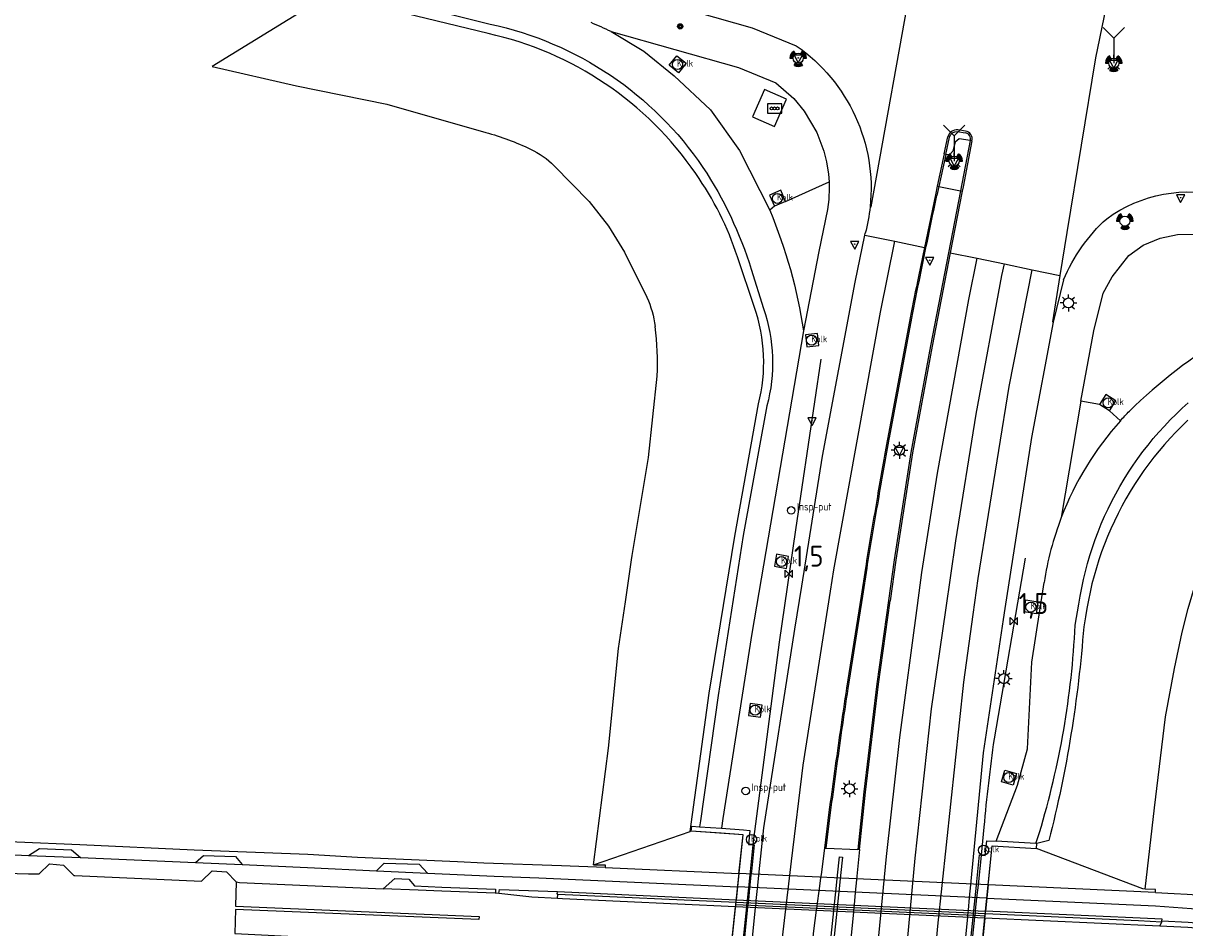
# Model space of a CAD drawing. Extents: x 165936 to 168762, y 445225 to 450407.
# Tile 60 of 68: x 168169 to 168308, y 449595 to 449703. Entities that reach past the tile are written whole.
import ezdxf

# ---------------------------------------------------------------- set-up
doc = ezdxf.new("R2010")
doc.units = 0
doc.header["$LTSCALE"] = 4
doc.layers.get('0').update_dxf_attribs({"linetype": 'CONTINUOUS'})
for name, color, linetype in [('G_BTD', 3, 'CONTINUOUS'), ('G_OTD', 32, 'CONTINUOUS'), ('G_OWG', 6, 'CONTINUOUS'), ('G_WGD', 7, 'CONTINUOUS'), ('G_WGDM1', 11, 'ByLayer'), ('G_WGI', 1, 'CONTINUOUS'), ('LSHD', 3, 'CONTINUOUS'), ('LWGI', 7, 'CONTINUOUS'), ('PPALHM', 10, 'CONTINUOUS'), ('PVGO', 102, 'CONTINUOUS')]:
    doc.layers.add(name, color=color, linetype=linetype)
for name, color, linetype, true_color in [('PBRD', 7, 'CONTINUOUS', 0xbd2877), ('PKST', 7, 'CONTINUOUS', 0xbd2877), ('PPAL', 7, 'CONTINUOUS', 0xbd2877), ('PPUT', 7, 'CONTINUOUS', 0xbd2877)]:
    doc.layers.add(name, color=color, linetype=linetype, true_color=true_color)
doc.styles.add('ISO', font='ISO')

# ---------------------------------------------------------------- blocks, each defined once
blk = doc.blocks.new('verkeersbord-pl')
at = {"linetype": 'Continuous'}
blk.add_circle((0, 0), 0.03, dxfattribs=at)
blk = doc.blocks.new('verkeersbord')
at = {"color": 0}
for p, q in [((0.5, 0.32), (-0.5, 0.32)), ((-0.5, 0.32), (0, -0.6)), ((0, -0.6), (0.5, 0.32))]:
    blk.add_line(p, q, dxfattribs=at)
blk = doc.blocks.new('lichtmast')
at = {"color": 0}
for p, q in [((-0.6, 0), (-1, 0)), ((-0.71, 0.71), (-0.42, 0.42)), ((0, 0.6), (0, 1)), ((0.42, 0.42), (0.71, 0.71)), ((0.6, 0), (1, 0)), ((-0.42, -0.42), (-0.71, -0.71)), ((0, -0.6), (0, -1)), ((0.42, -0.42), (0.71, -0.71))]:
    blk.add_line(p, q, dxfattribs=at)
blk.add_circle((0, 0), 0.6, dxfattribs=at)
blk = doc.blocks.new('kolk')
at = {"color": 0}
blk.add_circle((0, 0), 0.6, dxfattribs=at)
at = {"color": 0, "linetype": 'Continuous', "style": 'ISO'}
blk.add_attdef('KOLK', (-0.04, -0.26), '', height=0.8, dxfattribs=at)
blk = doc.blocks.new('wegwijzer')
at = {"color": 0}
for q in [(-0.424, 1.424), (0.424, 1.424), (0, 0)]:
    blk.add_line((0, 1), q, dxfattribs=at)
blk = doc.blocks.new('verkeerslicht')
at = {"color": 0, "linetype": 'Continuous'}
for p, q in [((-1, 0), (-0.6, 0)), ((-0.3, 0.52), (-0.5, 0.86)), ((0.3, 0.52), (0.5, 0.86)), ((0.6, 0), (1, 0)), ((-0.3, -0.52), (-0.5, -0.86)), ((0.3, -0.52), (0.5, -0.86))]:
    blk.add_line(p, q, dxfattribs=at)
at = {"color": 0}
blk.add_circle((0, 0), 0.6, dxfattribs=at)
at = {"color": 0, "linetype": 'Continuous'}
for radius, start, end in [(0.996, 119.9985, 179.9935), (0.897, 119.9989, 179.9928), (0.797, 119.9994, 179.9919), (0.697, 120, 179.9907), (0.697, 0.0093, 60), (0.797, 0.0081, 60.0006), (0.897, 0.0072, 60.0011), (0.996, 0.0065, 60.0015), (0.996, 240.0015, 299.9985), (0.897, 240.0011, 299.9989), (0.797, 240.0006, 299.9994), (0.697, 240, 300)]:
    blk.add_arc((0, 0), radius, start, end, dxfattribs=at)
blk = doc.blocks.new('kilometerpaal')
at = {"color": 0}
for p, q in [((-0.44, 0.44), (0.44, -0.44)), ((-0.44, -0.44), (-0.44, 0.44)), ((0.44, 0.44), (-0.44, -0.44)), ((0.44, -0.44), (0.44, 0.44))]:
    blk.add_line(p, q, dxfattribs=at)
at = {"color": 0, "style": 'ISO'}
blk.add_attdef('KILOMETERPAAL', (0.59, 0.87), '', height=2.5, dxfattribs=at)
blk = doc.blocks.new('klok')
at = {"color": 0}
blk.add_circle((0, 0), 0.45, dxfattribs=at)
at = {"style": 'ISO'}
blk.add_attdef('KLOK', (0.7, 0), '', height=0.9, dxfattribs=at)
blk = doc.blocks.new('boom')
at = {"color": 0}
for radius in [0.315, 0.225, 0.135]:
    blk.add_circle((0, 0), radius, dxfattribs=at)
blk = doc.blocks.new('schk-vri')
at = {"color": 0}
for p, q in [((0.86, 0.56), (-0.86, 0.56)), ((-0.86, 0.56), (-0.86, -0.56)), ((0.86, -0.56), (0.86, 0.56)), ((-0.86, -0.56), (0.86, -0.56))]:
    blk.add_line(p, q, dxfattribs=at)
for centre in [(-0.36, 0), (0, 0), (0.36, 0)]:
    blk.add_circle(centre, 0.18, dxfattribs=at)

msp = doc.modelspace()

# ---------------------------------------------------------------- linework, layer by layer
at = {"layer": 'G_BTD', "linetype": 'Continuous', "transparency": 33554687}
for points in [[(168205.282, 449705.962), (168191.644, 449697.554), (168201.746, 449695.245), (168212.537, 449693.05), (168224.362, 449689.676)], [(168214.822, 449705.111), (168224.895, 449702.634)], [(168224.647, 449701.497), (168214.793, 449703.89)], [(168239.344, 449701.728), (168243.276, 449699.39), (168246.88, 449696.451), (168251.238, 449692.364), (168254.708, 449687.513), (168258.315, 449680.357)], [(168239.344, 449701.728), (168254.59, 449697.444), (168259.061, 449695.623), (168261.191, 449693.719), (168262.429, 449692.216), (168263.937, 449689.664), (168264.79, 449687.424), (168265.111, 449686.146), (168265.342, 449684.687), (168265.418, 449683.758)], [(168232.568, 449685.694), (168236.719, 449681.406), (168239.042, 449678.473), (168240.955, 449675.364), (168243.629, 449669.963)], [(168260.221, 449681.423), (168265.418, 449683.758)], [(168265.418, 449683.758), (168265.438, 449683.079), (168265.387, 449681.665), (168265.244, 449680.469), (168264.201, 449675.451), (168262.358, 449665.928)], [(168258.894, 449680.839), (168258.315, 449680.357)], [(168256.52, 449668.731), (168254.459, 449674.789)], [(168256.108, 449673.306), (168257.569, 449668.614)], [(168262.358, 449665.928), (168256.183, 449629.739), (168252.716, 449607.615), (168252.573, 449606.452)], [(168237.271, 449602.078), (168239.025, 449616.03), (168240.251, 449627.969), (168241.062, 449633.519), (168241.796, 449638.547), (168241.872, 449639.068), (168243.823, 449650.786), (168244.862, 449660.537)], [(168254.142, 449641.4), (168256.987, 449657.215)], [(168257.988, 449656.96), (168255.161, 449641.477)], [(168251.072, 449622.605), (168254.142, 449641.4)], [(168255.161, 449641.477), (168252.166, 449622.347)], [(168248.824, 449606.078), (168251.072, 449622.605)], [(168252.166, 449622.347), (168250.032, 449607.329)], [(168250.032, 449607.329), (168249.941, 449606.642)], [(168248.929, 449606.114), (168249.025, 449606.708), (168249.941, 449606.642)], [(168249.941, 449606.642), (168252.573, 449606.452)], [(168252.573, 449606.452), (168255.188, 449606.263), (168255.953, 449606.177), (168255.787, 449604.518), (168256.34, 449604.489), (168256.453, 449604.483), (168256.122, 449601.289), (168256.078, 449600.866), (168255.917, 449599.313), (168255.765, 449597.853), (168255.732, 449597.531), (168255.702, 449597.238), (168255.681, 449597.044), (168255.054, 449590.997)], [(168290.211, 449604.049), (168290.244, 449604.648)]]:
    msp.add_lwpolyline(points, dxfattribs=at)
for points in [[(168224.895, 449702.634, -0.1927284), (168250.341, 449685.492)], [(168239.344, 449701.728, 0.0205373), (168236.958, 449702.799)], [(168249.475, 449684.742, 0.1914459), (168224.647, 449701.497)], [(168224.362, 449689.676, -0.0472004), (168229.725, 449687.671)], [(168229.725, 449687.671, -0.0784263), (168232.568, 449685.694)], [(168250.341, 449685.492, -0.070206), (168256.108, 449673.306)], [(168254.459, 449674.789, 0.0749297), (168249.475, 449684.742)], [(168258.315, 449680.357, -0.063159), (168262.358, 449665.928)], [(168243.629, 449669.963, -0.0740167), (168244.626, 449666.463)], [(168256.987, 449657.215, 0.1445831), (168256.52, 449668.731)], [(168257.569, 449668.614, -0.1475036), (168257.988, 449656.96)], [(168244.862, 449660.537, 0.0452199), (168244.626, 449666.463)]]:
    msp.add_lwpolyline(points, format="xyb", dxfattribs=at)
at = {"layer": 'G_OTD', "linetype": 'Continuous', "transparency": 33554687}
for points in [[(168246.288, 449697.714), (168247.197, 449698.844), (168248.327, 449697.936), (168247.419, 449696.806), (168246.288, 449697.714)], [(168258.898, 449690.369), (168260.342, 449693.648), (168257.704, 449694.814), (168256.26, 449691.535), (168258.898, 449690.369)], [(168260.221, 449681.423), (168259.637, 449682.751), (168258.31, 449682.167), (168258.894, 449680.839)], [(168260.221, 449681.423), (168258.894, 449680.839)], [(168262.599, 449665.47), (168262.763, 449664.029), (168264.204, 449664.194), (168264.039, 449665.634), (168262.599, 449665.47)], [(168303.211, 449599.191), (168304.316, 449608.916), (168305.623, 449619.772), (168306.713, 449625.55), (168307.623, 449629.915), (168308.35, 449632.723), (168309.53, 449636.752), (168309.777, 449637.546), (168310.759, 449640.068), (168312.302, 449643.095), (168313.782, 449645.367), (168315.457, 449647.449), (168315.524, 449647.489)], [(168258.892, 449637.796), (168260.319, 449637.54), (168260.574, 449638.968), (168259.147, 449639.223), (168258.892, 449637.796)], [(168255.994, 449621.394), (168255.785, 449619.959), (168257.22, 449619.75), (168257.429, 449621.185), (168255.994, 449621.394)]]:
    msp.add_lwpolyline(points, dxfattribs=at)
at = {"layer": 'G_OWG', "linetype": 'Continuous', "transparency": 33554687}
for points in [[(168282.291, 449688.688), (168280.971, 449688.924), (168280.479, 449688.51), (168280.229, 449687.434), (168279.811, 449687.005), (168279.386, 449687.043)], [(168282.492, 449688.677), (168282.291, 449688.688)], [(168279.386, 449687.043), (168279.194, 449687.097)], [(168278.344, 449683.232), (168278.546, 449683.192)], [(168278.546, 449683.192), (168281.132, 449682.679)], [(168281.132, 449682.679), (168281.328, 449682.64)], [(168295.503, 449657.539), (168297.08, 449665.93), (168298.206, 449670.436), (168299.255, 449672.412), (168301.252, 449674.96), (168302.977, 449676.203), (168305.016, 449677.043), (168307.074, 449677.475), (168309.352, 449677.519), (168314.073, 449676.511), (168335.693, 449669.962)], [(168295.503, 449657.539), (168293.182, 449643.631)], [(168297.751, 449657.116), (168295.503, 449657.539)], [(168298.953, 449656.363), (168299.706, 449657.565), (168298.504, 449658.318), (168297.751, 449657.116)], [(168307.624, 449656.682), (168308.365, 449657.353)], [(168298.953, 449656.363), (168297.751, 449657.116)], [(168300.251, 449655.2), (168298.953, 449656.363)], [(168306.193, 449655.285), (168306.899, 449655.992)], [(168306.899, 449655.992), (168307.624, 449656.682)], [(168304.833, 449653.818), (168305.504, 449654.56)], [(168305.504, 449654.56), (168306.193, 449655.285)], [(168307.592, 449654.552), (168306.889, 449653.841)], [(168308.313, 449655.245), (168307.592, 449654.552)], [(168303.549, 449652.285), (168304.182, 449653.06)], [(168304.182, 449653.06), (168304.833, 449653.818)], [(168306.204, 449653.112), (168305.537, 449652.367)], [(168306.889, 449653.841), (168306.204, 449653.112)], [(168302.936, 449651.495), (168303.549, 449652.285)], [(168305.537, 449652.367), (168304.889, 449651.605)], [(168301.77, 449649.871), (168302.343, 449650.69)], [(168302.343, 449650.69), (168302.936, 449651.495)], [(168304.26, 449650.828), (168303.651, 449650.035)], [(168304.889, 449651.605), (168304.26, 449650.828)], [(168300.687, 449648.19), (168301.218, 449649.037)], [(168301.218, 449649.037), (168301.77, 449649.871)], [(168303.062, 449649.227), (168302.494, 449648.404)], [(168303.651, 449650.035), (168303.062, 449649.227)], [(168300.177, 449647.329), (168300.687, 449648.19)], [(168301.946, 449647.568), (168301.419, 449646.718)], [(168302.494, 449648.404), (168301.946, 449647.568)], [(168299.223, 449645.572), (168299.689, 449646.457)], [(168299.689, 449646.457), (168300.177, 449647.329)], [(168301.419, 449646.718), (168300.913, 449645.855)], [(168298.779, 449644.676), (168299.223, 449645.572)], [(168300.43, 449644.98), (168299.968, 449644.093)], [(168300.913, 449645.855), (168300.43, 449644.98)], [(168297.959, 449642.852), (168298.358, 449643.769)], [(168298.358, 449643.769), (168298.779, 449644.676)], [(168299.968, 449644.093), (168299.529, 449643.194)], [(168297.231, 449640.989), (168297.584, 449641.925)], [(168297.584, 449641.925), (168297.959, 449642.852)], [(168299.112, 449642.286), (168298.718, 449641.366)], [(168299.529, 449643.194), (168299.112, 449642.286)], [(168296.903, 449640.045), (168297.231, 449640.989)], [(168298.718, 449641.366), (168298.347, 449640.438)], [(168296.598, 449639.092), (168296.903, 449640.045)], [(168298, 449639.5), (168297.676, 449638.554)], [(168298.347, 449640.438), (168298, 449639.5)], [(168296.06, 449637.166), (168296.317, 449638.133)], [(168296.317, 449638.133), (168296.598, 449639.092)], [(168297.676, 449638.554), (168297.375, 449637.6)], [(168295.827, 449636.194), (168296.06, 449637.166)], [(168297.099, 449636.639), (168296.847, 449635.671)], [(168297.375, 449637.6), (168297.099, 449636.639)], [(168285.406, 449604.912), (168287.943, 449611.624), (168289.153, 449615.951), (168289.672, 449626.328), (168291.116, 449635.845)], [(168295.435, 449634.233), (168295.619, 449635.216)], [(168295.619, 449635.216), (168295.827, 449636.194)], [(168296.847, 449635.671), (168296.619, 449634.698)], [(168290.383, 449633.553), (168290.169, 449632.119), (168288.735, 449632.333), (168288.949, 449633.767), (168290.383, 449633.553)], [(168295.276, 449633.246), (168295.435, 449634.233)], [(168296.416, 449633.719), (168296.237, 449632.735)], [(168296.619, 449634.698), (168296.416, 449633.719)], [(168294.838, 449630.729), (168295.276, 449633.246)], [(168296.237, 449632.735), (168296.082, 449631.747)], [(168296.082, 449631.747), (168295.865, 449630.566)], [(168287.836, 449613.011), (168287.427, 449611.62), (168286.036, 449612.029), (168286.445, 449613.42), (168287.836, 449613.011)], [(168237.271, 449602.078), (168248.824, 449606.078)], [(168248.929, 449606.114), (168248.824, 449606.078)], [(168254.646, 449601.03), (168254.68, 449601.354), (168255.126, 449605.666), (168252.5, 449605.856), (168248.929, 449606.114)], [(168290.122, 449604.655), (168290.571, 449605.971)], [(168283.175, 449581.802), (168281.89, 449581.903), (168282.015, 449583.514), (168281.505, 449583.522), (168281.383, 449583.524), (168281.681, 449586.424), (168281.725, 449586.851), (168281.939, 449588.929), (168281.973, 449589.266), (168282.004, 449589.564), (168282.025, 449589.773), (168282.647, 449595.819), (168282.667, 449596.016), (168282.698, 449596.315), (168282.731, 449596.636), (168282.885, 449598.137), (168283.043, 449599.67), (168283.085, 449600.088), (168283.412, 449603.265), (168283.605, 449603.246), (168284.068, 449603.201), (168284.264, 449604.974), (168285.406, 449604.912)], [(168290.122, 449604.655), (168285.406, 449604.912)], [(168290.244, 449604.648), (168290.122, 449604.655)], [(168291.703, 449604.985), (168290.244, 449604.648)], [(168264.883, 449604.091), (168265.083, 449604.083)], [(168265.083, 449604.083), (168268.858, 449603.922)], [(168265.339, 449590.53), (168265.975, 449596.577), (168265.996, 449596.771), (168266.027, 449597.067), (168266.061, 449597.388), (168266.216, 449598.864), (168266.379, 449600.409), (168266.423, 449600.83), (168266.655, 449603.032)], [(168266.655, 449603.032), (168267.026, 449603.02), (168266.795, 449600.814), (168266.751, 449600.392), (168266.589, 449598.848), (168266.435, 449597.371), (168266.401, 449597.05), (168266.37, 449596.754), (168266.35, 449596.56), (168265.717, 449590.513)], [(168269.058, 449603.914), (168268.858, 449603.922)], [(168284.453, 449599.689), (168284.487, 449600.025), (168284.925, 449604.337), (168290.211, 449604.049)], [(168303.211, 449599.191), (168302.939, 449599.203), (168290.211, 449604.049)], [(168237.271, 449602.078), (168238.627, 449602.069), (168238.63, 449601.751)], [(168232.94, 449598.045), (168232.97, 449598.58), (168232.92, 449598.582), (168232.928, 449598.877)], [(168304.437, 449598.787), (168304.449, 449599.136), (168303.211, 449599.191)], [(168254.236, 449597.068), (168254.26, 449597.303), (168254.291, 449597.608), (168254.322, 449597.9)], [(168284.051, 449595.712), (168284.073, 449595.952), (168284.104, 449596.249), (168284.133, 449596.538)]]:
    msp.add_lwpolyline(points, dxfattribs=at)
for points in [[(168313.068, 449665.417, 0.0577081), (168301.316, 449656.341)], [(168300.251, 449655.2, -0.009961), (168301.316, 449656.341)], [(168300.251, 449655.2, 0.0910996), (168293.182, 449643.631)], [(168293.182, 449643.631, 0.0539606), (168291.116, 449635.845)], [(168290.571, 449605.971, 0.0613553), (168294.838, 449630.729)], [(168295.865, 449630.566, -0.0433941), (168291.703, 449604.985)]]:
    msp.add_lwpolyline(points, format="xyb", dxfattribs=at)
at = {"layer": 'G_WGD', "linetype": 'Continuous', "transparency": 33554687}
for points in [[(168303.045, 449726.635), (168297.256, 449698.584), (168293.861, 449677.719)], [(168270.326, 449680.772), (168270.43, 449680.755), (168275.515, 449708.963)], [(168249.6, 449704.04), (168256.214, 449702.181), (168261.493, 449700.031)], [(168279.194, 449687.097), (168279.625, 449689.152)], [(168281.73, 449689.83), (168280.8, 449689.979)], [(168282.492, 449688.677), (168281.962, 449685.928), (168281.432, 449683.179)], [(168279.194, 449687.097), (168278.344, 449683.232)], [(168278.121, 449682.215), (168276.808, 449675.922)], [(168278.344, 449683.232), (168278.121, 449682.215)], [(168281.328, 449682.64), (168279.897, 449675.284)], [(168281.432, 449683.179), (168281.328, 449682.64)], [(168262.143, 449635.402), (168264.614, 449650.96), (168268.549, 449671.749), (168269.699, 449677.393)], [(168265.599, 449634.831), (168265.999, 449637.375), (168271.555, 449668.179), (168273.275, 449676.653)], [(168269.699, 449677.393), (168269.743, 449677.606)], [(168269.699, 449677.393), (168273.275, 449676.653)], [(168273.275, 449676.653), (168276.808, 449675.922)], [(168293.861, 449677.719), (168293.023, 449672.568)], [(168279.897, 449675.284), (168277.726, 449664.129), (168275.389, 449651.363), (168273.387, 449638.519), (168272.716, 449633.656)], [(168276.808, 449675.922), (168276.099, 449672.46)], [(168279.897, 449675.284), (168283.121, 449674.617)], [(168275.978, 449633.117), (168276.501, 449637.031), (168278.386, 449648.937), (168282.106, 449669.698), (168283.121, 449674.617)], [(168279.376, 449632.556), (168280.568, 449640.85), (168282.985, 449655.981), (168286.085, 449672.549), (168286.374, 449673.944)], [(168283.121, 449674.617), (168286.374, 449673.944)], [(168286.374, 449673.944), (168289.714, 449673.253)], [(168282.655, 449632.014), (168283.253, 449636.321), (168286.951, 449659.297), (168289.714, 449673.253)], [(168289.714, 449673.253), (168293.023, 449672.568)], [(168293.023, 449672.568), (168292.12, 449667.019), (168292.193, 449666.999)], [(168293.452, 449672.035), (168292.193, 449666.999)], [(168275.129, 449667.508), (168272.437, 449653.206), (168272.363, 449652.802)], [(168292.193, 449666.999), (168289.599, 449653.196), (168286.443, 449632.75), (168286.244, 449631.421)], [(168269.832, 449638.016), (168269.762, 449637.581), (168269.237, 449634.23)], [(168254.563, 449576.625), (168255.68, 449587.597), (168255.723, 449588.026), (168255.936, 449590.118), (168255.968, 449590.431), (168255.998, 449590.731), (168256.021, 449590.953), (168256.636, 449597.001), (168256.656, 449597.195), (168256.686, 449597.488), (168256.719, 449597.81), (168256.867, 449599.272), (168257.025, 449600.824), (168257.068, 449601.247), (168257.604, 449606.51), (168261.326, 449630.261), (168262.143, 449635.402)], [(168255.56, 449533.949), (168255.886, 449543.7), (168256.49, 449555.077), (168257.65, 449570.584), (168259.02, 449586.309), (168260.904, 449602.534), (168262.321, 449613.995), (168265.599, 449634.831)], [(168269.237, 449634.23), (168267.507, 449623.194)], [(168269.058, 449603.914), (168269.787, 449610.79), (168271.34, 449623.692), (168272.716, 449633.656)], [(168265.909, 449546.248), (168266.899, 449546.248), (168267.931, 449558.897), (168270.343, 449582.888), (168272.296, 449603.073), (168273.864, 449617.302), (168275.978, 449633.117)], [(168269.488, 449533.159), (168269.929, 449538.294), (168271.665, 449558.627), (168272.756, 449570.792), (168274.21, 449586.546), (168275.729, 449602.874), (168277.678, 449620.737), (168279.376, 449632.556)], [(168274.032, 449537.21), (168273.319, 449537.28), (168273.778, 449542.727), (168274.843, 449554.323), (168275.5, 449562.344), (168278.421, 449594.732), (168281.533, 449623.941), (168282.655, 449632.014)], [(168286.244, 449631.421), (168283.857, 449615.489), (168282.367, 449600.12), (168282.327, 449599.702), (168282.178, 449598.168), (168282.032, 449596.667), (168282.001, 449596.346), (168281.972, 449596.047), (168281.953, 449595.851), (168281.367, 449589.803), (168281.347, 449589.593), (168281.318, 449589.296), (168281.285, 449588.959), (168281.084, 449586.88), (168281.042, 449586.452), (168280.332, 449579.127), (168279.078, 449567.911), (168277.337, 449556.839), (168275.627, 449547.246), (168274.032, 449537.21)], [(168238.63, 449601.751), (168233.444, 449601.984), (168224.121, 449602.294), (168221, 449602.45), (168209.03, 449602.95), (168203.11, 449603.32), (168189.51, 449603.82), (168175.83, 449604.48), (168168.31, 449604.78), (168163.8, 449605), (167984.524, 449612.79), (167980.17, 449612.847), (167974.357, 449613.07), (167964.462, 449613.469), (167957.308, 449613.683), (167943.233, 449614.462), (167934.933, 449614.949)], [(168265.397, 449608.366), (168264.883, 449604.091)], [(168155.066, 449603.86), (168163.73, 449603.47), (168169.716, 449603.211)], [(168169.716, 449603.211), (168171.011, 449604.04), (168174.846, 449603.864), (168175.934, 449602.942)], [(168169.716, 449603.211), (168175.934, 449602.942)], [(168189.684, 449602.348), (168190.642, 449603.22), (168194.44, 449603.083), (168195.262, 449602.106)], [(168264.883, 449604.091), (168264.458, 449600.918), (168264.401, 449600.497), (168264.194, 449598.952), (168263.997, 449597.481), (168263.954, 449597.16), (168263.914, 449596.866), (168263.888, 449596.672), (168263.555, 449594.186), (168263.197, 449590.627), (168263.175, 449590.409), (168263.145, 449590.109), (168263.113, 449589.79), (168262.902, 449587.701), (168262.859, 449587.273), (168262.566, 449584.359)], [(168269.058, 449603.914), (168268.747, 449600.727), (168268.705, 449600.306), (168268.555, 449598.762), (168268.41, 449597.282), (168268.378, 449596.961), (168268.35, 449596.665), (168268.331, 449596.47), (168267.739, 449590.421), (168267.718, 449590.205), (168267.689, 449589.906), (168267.657, 449589.582), (168267.454, 449587.496), (168267.412, 449587.068), (168267.13, 449584.185)], [(168167.008, 449601.078), (168169.689, 449601.028), (168170.964, 449600.993), (168172.201, 449602.195), (168173.897, 449602.028), (168175.135, 449600.798), (168175.235, 449600.793), (168190.386, 449600.148), (168191.655, 449601.377), (168193.392, 449601.254), (168194.511, 449600.044)], [(168175.934, 449602.942), (168189.684, 449602.348)], [(168189.684, 449602.348), (168195.262, 449602.106)], [(168195.262, 449602.106), (168203.04, 449601.77), (168211.312, 449601.384)], [(168211.312, 449601.384), (168212.228, 449602.27), (168216.412, 449602.146), (168217.408, 449601.099)], [(168238.63, 449601.751), (168254.646, 449601.03)], [(168211.312, 449601.384), (168217.408, 449601.099)], [(168212.102, 449599.226), (168213.501, 449600.441), (168215.177, 449600.369), (168215.868, 449599.554), (168219.118, 449599.431), (168225.54, 449599.19), (168225.539, 449598.687)], [(168217.408, 449601.099), (168225.373, 449600.727), (168230.728, 449600.525), (168254.483, 449599.453)], [(168254.646, 449601.03), (168254.483, 449599.453)], [(168194.511, 449600.044), (168194.441, 449597.131), (168223.565, 449595.908), (168223.549, 449595.535), (168194.457, 449596.76), (168194.38, 449593.866), (168221.351, 449592.516), (168226.91, 449592.239), (168232.634, 449591.954)], [(168194.511, 449600.044), (168194.945, 449599.967)], [(168194.945, 449599.967), (168212.102, 449599.226)], [(168216.308, 449599.036), (168212.102, 449599.226)], [(168219.099, 449598.931), (168216.308, 449599.036)], [(168225.539, 449598.687), (168225.504, 449598.691), (168219.099, 449598.931)], [(168225.927, 449598.646), (168226.016, 449599.136), (168232.928, 449598.877)], [(168232.928, 449598.877), (168254.322, 449597.9)], [(168254.483, 449599.453), (168254.322, 449597.9)], [(168284.453, 449599.689), (168284.292, 449598.107)], [(168304.437, 449598.787), (168284.453, 449599.689)], [(168225.927, 449598.646), (168225.539, 449598.687)], [(168232.94, 449598.045), (168229.86, 449598.232), (168225.927, 449598.646)], [(168254.236, 449597.068), (168233.545, 449598.008), (168232.94, 449598.045)], [(168284.292, 449598.107), (168284.133, 449596.538)], [(168284.292, 449598.107), (168304.45, 449597.197), (168317.369, 449596.213)], [(168304.437, 449598.787), (168306.677, 449598.671), (168308.216, 449598.595), (168313.431, 449598.21), (168317.514, 449597.694), (168317.494, 449597.486)], [(168253.608, 449591.004), (168254.236, 449597.068)], [(168305.22, 449595.383), (168305.237, 449595.574), (168284.133, 449596.538)], [(168284.051, 449595.712), (168283.435, 449589.667)], [(168304.955, 449594.761), (168284.051, 449595.712)], [(168304.955, 449594.761), (168305.21, 449595.268), (168305.22, 449595.383)], [(168686.81, 449577.633), (168540.408, 449584.312), (168527.052, 449584.822), (168490.455, 449586.611), (168464.125, 449587.741), (168427.425, 449589.25), (168376.391, 449591.404), (168347.62, 449592.3), (168336.26, 449592.73), (168322.623, 449593.302), (168321.051, 449593.371), (168314.966, 449593.925), (168311.623, 449594.313), (168308.295, 449594.61), (168304.955, 449594.761)], [(168305.22, 449595.383), (168308.333, 449595.242), (168311.688, 449594.943), (168315.04, 449594.554), (168321.089, 449594.003), (168322.273, 449593.951), (168323.121, 449593.923), (168336.28, 449593.3), (168347.64, 449592.84), (168399.698, 449590.968), (168414.948, 449590.398), (168457.95, 449588.416), (168540.458, 449584.926), (168641.197, 449580.319), (168689.515, 449578.154), (168710.84, 449577.369), (168723.987, 449576.902)]]:
    msp.add_lwpolyline(points, dxfattribs=at)
for points in [[(168261.493, 449700.031, -0.2738054), (168270.326, 449680.772)], [(168280.8, 449689.979, 0.3736245), (168279.625, 449689.152)], [(168282.492, 449688.677, 0.4370863), (168281.73, 449689.83)], [(168298.605, 449679.354, -0.2272148), (168312.799, 449681.975)], [(168270.326, 449680.772, -0.0388137), (168269.743, 449677.606)], [(168293.452, 449672.035, -0.110314), (168298.605, 449679.354)], [(168276.099, 449672.46, 0.003653), (168275.129, 449667.508)], [(168272.363, 449652.802, 0.00211), (168271.112, 449645.663)], [(168271.112, 449645.663, 0.0018448), (168269.832, 449638.016)], [(168267.507, 449623.194, 0.0036229), (168266.763, 449618.213)], [(168266.763, 449618.213, 0.0018349), (168265.397, 449608.366)]]:
    msp.add_lwpolyline(points, format="xyb", dxfattribs=at)
at = {"layer": 'G_WGDM1', "transparency": 33554687}
for points in [[(168284.453, 449599.689), (168254.646, 449601.03)], [(168284.292, 449598.107), (168254.483, 449599.453)], [(168254.322, 449597.9), (168284.133, 449596.538)], [(168284.051, 449595.712), (168254.236, 449597.068)]]:
    msp.add_lwpolyline(points, dxfattribs=at)
at = {"layer": 'G_WGI', "linetype": 'Continuous', "transparency": 33554687}
for points in [[(168279.82, 449689.107, -0.3710195), (168280.774, 449689.781)], [(168282.291, 449688.688, 0.4489089), (168281.697, 449689.633)], [(168276.295, 449672.42, -0.0018371), (168278.309, 449682.139)], [(168275.326, 449667.471, -0.0038117), (168276.295, 449672.42)], [(168272.56, 449652.767, -0.0048121), (168272.634, 449653.169)], [(168271.309, 449645.629, -0.0020864), (168272.56, 449652.767)], [(168270.029, 449637.984, -0.0018452), (168271.309, 449645.629)], [(168266.961, 449618.185, -0.0035956), (168267.705, 449623.163)], [(168265.596, 449608.342, -0.0019354), (168266.961, 449618.185)]]:
    msp.add_lwpolyline(points, format="xyb", dxfattribs=at)
for points in [[(168280.774, 449689.781), (168281.697, 449689.633)], [(168279.386, 449687.043), (168279.82, 449689.107)], [(168282.291, 449688.688), (168281.132, 449682.679)], [(168279.386, 449687.043), (168278.546, 449683.192)], [(168281.132, 449682.679), (168277.529, 449664.165), (168275.192, 449651.396), (168273.189, 449638.548), (168272.518, 449633.688), (168271.142, 449623.718), (168269.588, 449610.811), (168268.858, 449603.922)], [(168278.546, 449683.192), (168278.309, 449682.139)], [(168272.634, 449653.169), (168275.326, 449667.471)], [(168267.705, 449623.163), (168269.434, 449634.198), (168269.96, 449637.55), (168270.029, 449637.984)], [(168265.083, 449604.083), (168265.596, 449608.342)]]:
    msp.add_lwpolyline(points, dxfattribs=at)
at = {"layer": 'LSHD', "linetype": 'Continuous', "lineweight": -3, "transparency": 33554687}
for points in [[(168250.49, 449583.682), (168252.845, 449583.636), (168255.126, 449605.666), (168248.929, 449606.114)], [(168286.629, 449582.127), (168282.7, 449582.44), (168284.925, 449604.337), (168290.211, 449604.049)], [(168232.97, 449598.58), (168254.291, 449597.608)], [(168254.291, 449597.608), (168284.104, 449596.249)], [(168284.104, 449596.249), (168302.411, 449595.415), (168305.21, 449595.268)]]:
    msp.add_lwpolyline(points, dxfattribs=at)
at = {"layer": 'LWGI', "transparency": 33554687}
for points in [[(168250.473, 449549.806), (168252.605, 449569.32), (168254.192, 449583.758), (168254.296, 449584.758), (168254.595, 449587.646), (168254.639, 449588.075), (168254.856, 449590.167), (168254.889, 449590.479), (168254.92, 449590.78), (168254.943, 449591.002), (168255.569, 449597.05), (168255.59, 449597.243), (168255.62, 449597.536), (168255.653, 449597.858), (168255.805, 449599.318), (168255.965, 449600.871), (168256.009, 449601.294), (168256.34, 449604.489), (168256.409, 449605.15), (168259.472, 449628.733), (168261.444, 449642.151), (168264.454, 449662.573)], [(168282.667, 449596.016), (168254.26, 449597.303)], [(168284.073, 449595.952), (168282.834, 449596.008), (168282.667, 449596.016)]]:
    msp.add_lwpolyline(points, dxfattribs=at)
msp.add_lwpolyline([(168288.877, 449638.757), (168285.139, 449617.144, 0.0062468), (168284.462, 449611.866, 0.0062629), (168283.923, 449606.603), (168283.605, 449603.246), (168283.563, 449602.799), (168283.271, 449600.08), (168283.226, 449599.662), (168283.062, 449598.129), (168282.901, 449596.628), (168282.866, 449596.307), (168282.834, 449596.008), (168282.813, 449595.812), (168282.165, 449589.767)], format="xyb", dxfattribs=at)

# ---------------------------------------------------------------- block references
at = {"layer": 'PBRD', "transparency": 33554687, "xscale": 3, "yscale": 3, "zscale": 3}
for p in [(168299.448, 449697.956), (168280.384, 449686.25)]:
    msp.add_blockref('wegwijzer', p, dxfattribs=at)
at = {"layer": 'PBRD', "transparency": 33554687}
for p in [(168261.724, 449698.589), (168299.448, 449697.956), (168280.384, 449686.25), (168307.439, 449681.879), (168268.482, 449676.315), (168277.454, 449674.388), (168263.39, 449655.212), (168273.831, 449651.656)]:
    msp.add_blockref('verkeersbord', p, dxfattribs=at)
at = {"layer": 'PKST', "transparency": 33554687}
msp.add_blockref('schk-vri', (168258.896, 449692.536), dxfattribs=at)
at = {"layer": 'PPAL', "transparency": 33554687}
for name, p in [('verkeerslicht', (168261.722, 449698.546)), ('lichtmast', (168299.448, 449697.956)), ('verkeersbord-pl', (168261.724, 449698.589)), ('verkeerslicht', (168299.448, 449697.956)), ('lichtmast', (168280.384, 449686.25)), ('verkeerslicht', (168280.384, 449686.25)), ('verkeersbord-pl', (168307.439, 449681.879)), ('verkeerslicht', (168300.783, 449679.068)), ('verkeersbord-pl', (168268.482, 449676.315)), ('verkeersbord-pl', (168277.454, 449674.388)), ('lichtmast', (168294.031, 449669.276)), ('verkeersbord-pl', (168263.39, 449655.212)), ('lichtmast', (168273.831, 449651.656)), ('lichtmast', (168286.304, 449624.35)), ('lichtmast', (168267.867, 449611.189))]:
    msp.add_blockref(name, p, dxfattribs=at)
at = {"layer": 'PPALHM', "transparency": 33554687}
for p in [(168260.623, 449636.878), (168287.493, 449631.215)]:
    msp.add_blockref('kilometerpaal', p, dxfattribs=at).add_auto_attribs({'KILOMETERPAAL': '1,5'})
at = {"layer": 'PPUT', "transparency": 33554687}
for name, p, values in [('kolk', (168247.283, 449697.801), {'KOLK': 'Kolk'}), ('kolk', (168259.233, 449681.785), {'KOLK': 'Kolk'}), ('kolk', (168263.325, 449664.832), {'KOLK': 'Kolk'}), ('kolk', (168298.777, 449657.324), {'KOLK': 'Kolk'}), ('klok', (168260.881, 449644.471), {'KLOK': 'Insp-put'}), ('kolk', (168259.723, 449638.349), {'KOLK': 'Kolk'}), ('kolk', (168289.55, 449632.91), {'KOLK': 'Kolk'}), ('kolk', (168256.574, 449620.581), {'KOLK': 'Kolk'}), ('kolk', (168286.904, 449612.534), {'KOLK': 'Kolk'}), ('klok', (168255.449, 449610.92), {'KLOK': 'Insp-put'}), ('kolk', (168256.132, 449605.115), {'KOLK': 'Kolk'}), ('kolk', (168283.887, 449603.841), {'KOLK': 'Kolk'})]:
    msp.add_blockref(name, p, dxfattribs=at).add_auto_attribs(values)
at = {"layer": 'PVGO', "transparency": 33554687}
msp.add_blockref('boom', (168247.62, 449702.35), dxfattribs=at)

doc.saveas('drawing.dxf')
